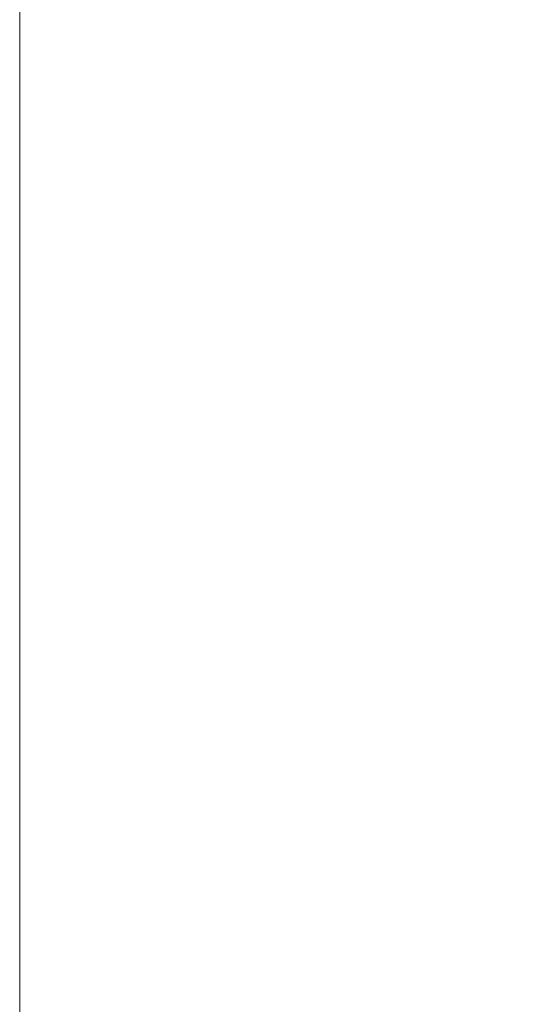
# Model space of a CAD drawing. Header units: millimetres. Extents: x 0 to 8410, y 0 to 5940.
# Tile 179 of 256: x 4739 to 4856, y 1989 to 2217. Entities that reach past the tile are written whole.
import ezdxf

# ---------------------------------------------------------------- set-up
doc = ezdxf.new("R2010")
doc.units = ezdxf.units.MM
doc.header["$LTSCALE"] = 10
doc.styles.add('SLDTEXTSTYLE0', font='TXT', dxfattribs={"width": 0.605})
doc.dimstyles.new('SLDDIMSTYLE0', dxfattribs={"dimtxt": 50, "dimasz": 50, "dimexe": 0, "dimexo": 0.0625, "dimgap": 12.5, "dimtad": 1, "dimtoh": 1, "dimdec": 1, "dimrnd": 1e-09, "dimzin": 12, "dimdsep": 46, "dimtxsty": 'SLDTEXTSTYLE0', "dimsah": 1, "dimcen": 0.09, "dimadec": 0, "dimazin": 0, "dimtfac": 1, "dimtofl": 0, "dimtmove": 0, "dimatfit": 3, "dimfxl": 0, "dimfrac": 2, "dimtolj": 1, "dimtzin": 12, "dimarcsym": 0})

# ---------------------------------------------------------------- blocks, each defined once
blk = doc.blocks.new('*D11')
at = {"color": 7, "linetype": 'Continuous', "lineweight": 0}
for p, q in [((4738.76, 2413.95), (4738.76, 1902.57)), ((5414.72, 2265.57), (5414.72, 1902.57)), ((5414.72, 1917.57), (4738.76, 1917.57))]:
    blk.add_line(p, q, dxfattribs=at)
for points in [[(4738.76, 1917.57), (4788.76, 1910.07), (4788.76, 1925.07)], [(5414.72, 1917.57), (5364.72, 1925.07), (5364.72, 1910.07)]]:
    blk.add_solid(points, dxfattribs=at)
at = {"color": 7, "linetype": 'Continuous', "lineweight": 0, "insert": (5019.45, 1982.03), "char_height": 50, "attachment_point": 1, "style": 'SLDTEXTSTYLE0'}
blk.add_mtext('676', dxfattribs=at)

msp = doc.modelspace()

# ---------------------------------------------------------------- dimensions: what is measured, and where the dimension line sits
at = {"color": 7, "linetype": 'Continuous', "lineweight": 0}
dim = msp.add_linear_dim(base=(4738.758784, 1917.574759), p1=(5414.724686, 2265.574759), p2=(4738.758784, 2413.947143), dimstyle='SLDDIMSTYLE0', dxfattribs=at)
dim.commit()
dim.dimension.update_dxf_attribs({"geometry": '*D11', "text_midpoint": (5076.741735, 1917.574759), "dimtype": 160})

doc.saveas('drawing.dxf')
